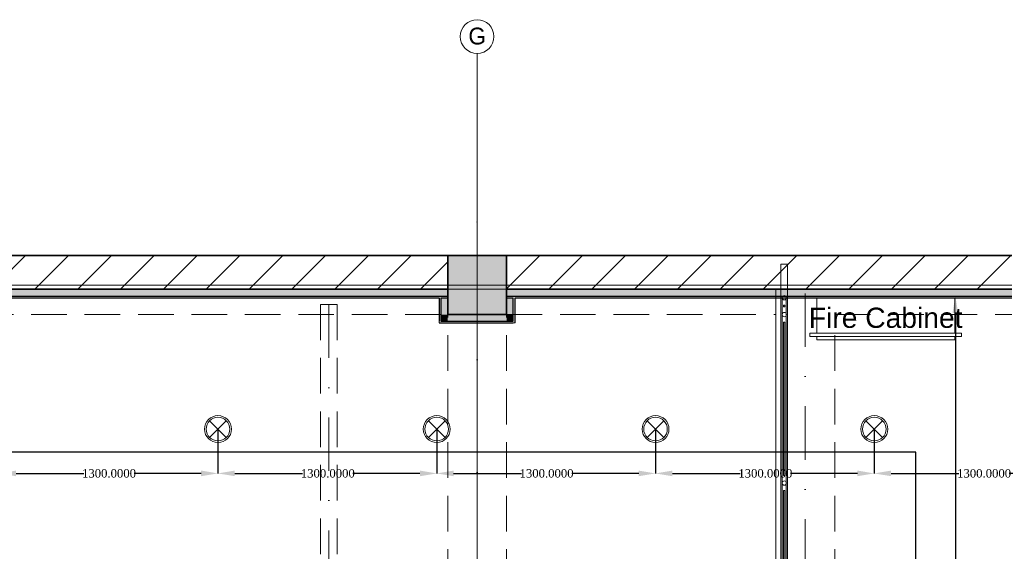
# Model space of a CAD drawing. Header units: millimetres. Extents: x 0 to 88385, y 0 to 41127.
# Tile 169 of 244: x 70513 to 76364, y 37483 to 40638. Entities that reach past the tile are written whole.
import ezdxf
from ezdxf.enums import TextEntityAlignment as Align

# ---------------------------------------------------------------- set-up
doc = ezdxf.new("R2010")
doc.units = ezdxf.units.MM
doc.header["$MEASUREMENT"] = 0
doc.linetypes.add('Dot & Dashed', pattern=[670.277762, 317.5, -176.388889, 0, -176.388874])
doc.linetypes.add('Hidden', pattern=[317.5, 211.666667, -105.833333])
for name, color, linetype in [('- ავარიული განათება', 7, 'Continuous'), ('- განათება', 7, 'Continuous'), ('New_Interior - Stair & Railing', 7, 'Continuous'), ('New_Structural - Bearing', 7, 'Continuous'), ('Structural - Bearing', 7, 'Continuous'), ('Structural - Grid', 7, 'Continuous')]:
    doc.layers.add(name, color=color, linetype=linetype)
for name, color, linetype, lineweight in [('Interior - Furniture _Pen_No__20', 1, 'Continuous', 0), ('New_Structural - Bearing_Pen_No__1', 7, 'Continuous', 13), ('Structural - Bearing_Pen_No__1', 7, 'Continuous', 13), ('Structural - Bearing_Pen_No__20', 1, 'Continuous', 0), ('Structural - Bearing_Pen_No__27', 7, 'Continuous', 35)]:
    doc.layers.add(name, color=color, linetype=linetype, lineweight=lineweight)
for name, color, linetype, lineweight, true_color in [('New_Interior - Lamp_Pen_No__77', 7, 'Continuous', 20, 0xffeb28), ('New_Interior - Stair & Railing_Pen_No__102', 7, 'Continuous', 13, 0xcccccc), ('New_Structural - Bearing_Pen_No__102', 7, 'Continuous', 13, 0xcccccc), ('New_Structural - Bearing_Pen_No__255', 7, 'Continuous', 13, 0xe8e8e8), ('New_Structural - Bearing_Pen_No__5', 7, 'Continuous', 25, 0x40a5ff), ('New_Structural - Bearing_Pen_No__57', 7, 'Continuous', 25, 0xdcd214), ('Structural - Bearing_Pen_No__161', 7, 'Continuous', 13, 0x6a6a6a), ('Structural - Bearing_Pen_No__28', 7, 'Continuous', 35, 0xa80f02), ('Structural - Bearing_Pen_No__81', 7, 'Continuous', 20, 0x6a6a6a), ('Structural - Grid_Pen_No__81', 7, 'Continuous', 20, 0x6a6a6a)]:
    doc.layers.add(name, color=color, linetype=linetype, lineweight=lineweight, true_color=true_color)
doc.styles.add('GENERATED_STYLE_1', font='arial.ttf')
doc.styles.add('GENERATED_STYLE_2', font='txt')
doc.styles.get("Standard").update_dxf_attribs({"font": 'sylfaen.ttf'})
doc.dimstyles.get("Standard").update_dxf_attribs({"dimtxt": 0.18, "dimasz": 0.18, "dimexe": 0.18, "dimexo": 0.0625, "dimgap": 0.09, "dimtad": 0, "dimtih": 1, "dimtoh": 1, "dimdec": 4, "dimzin": 0, "dimdsep": 46, "dimtxsty": 'Standard', "dimcen": 0.09, "dimadec": 0, "dimazin": 0, "dimtfac": 1, "dimtdec": 4, "dimtofl": 0, "dimtmove": 0, "dimatfit": 3, "dimfxl": 1, "dimtolj": 1, "dimtzin": 0, "dimarcsym": 0})
pattern_1 = [(45, (0, 0), (-127.2792, 127.2792), [])]

# ---------------------------------------------------------------- blocks, each defined once
blk = doc.blocks.new('Slab_1', base_point=(2744.3, 12903.1))
at = {"layer": 'Structural - Bearing_Pen_No__1', "color": 7, "linetype": 'Continuous', "lineweight": 13, "flags": 128}
for points in [[(2744.3, 12903.1), (2744.3, 39238), (-9233.8, 39238), (-16833.8, 39238), (-23183.8, 39238), (-23183.8, 32838), (-47183.8, 32838), (-47183.8, 12903.1)], [(-9233.8, 39038), (-9233.8, 32888), (-16833.8, 32888), (-16833.8, 39038)]]:
    blk.add_lwpolyline(points, close=True, dxfattribs=at)
blk = doc.blocks.new('Wall_3', base_point=(1166.2, 39238))
at = {"layer": 'Structural - Bearing', "linetype": 'Continuous', "lineweight": 0, "true_color": 0x000000}
h = blk.add_hatch(dxfattribs=at)
h.set_pattern_fill('MASONRY_BLOCK', color=18, style=0, pattern_type=2)
h.set_pattern_definition(pattern_1)
h.paths.add_polyline_path([(-16833.8, 39238), (-16833.8, 39038), (-11183.8, 39038), (-11183.8, 39238)])
h = blk.add_hatch(dxfattribs=at)
h.set_pattern_fill('MASONRY_BLOCK', color=18, style=0, pattern_type=2)
h.set_pattern_definition(pattern_1)
h.paths.add_polyline_path([(-10833.8, 39238), (-10833.8, 39038), (-5183.8, 39038), (-5183.8, 39238)])
at = {"layer": 'Structural - Bearing_Pen_No__27', "color": 7, "linetype": 'Continuous', "lineweight": 35, "flags": 128}
for points in [[(-11183.8, 39238), (-16833.8, 39238)], [(-5183.8, 39238), (-10833.8, 39238)], [(-16833.8, 39038), (-11183.8, 39038)], [(-10833.8, 39038), (-5183.8, 39038)]]:
    blk.add_lwpolyline(points, dxfattribs=at)
blk = doc.blocks.new('Wall_186', base_point=(816.2, 39038))
at = {"layer": 'New_Structural - Bearing_Pen_No__57', "linetype": 'Continuous', "lineweight": 25, "true_color": 0xdcd214}
for points in [[(-16833.8, 38998), (-11183.8, 38998), (-11183.8, 39038), (-16833.8, 39038)], [(-10833.8, 38998), (-6782.1, 38998), (-6782.1, 39038), (-10833.8, 39038)]]:
    blk.add_hatch(color=52, dxfattribs=at).paths.add_polyline_path(points)
at = {"layer": 'New_Structural - Bearing_Pen_No__5', "color": 161, "linetype": 'Continuous', "lineweight": 25, "true_color": 0x40a5ff}
for p, q in [((-16833.8, 38998), (-11183.8, 38998)), ((-10833.8, 38998), (-6782.1, 38998))]:
    blk.add_line(p, q, dxfattribs=at)
at = {"layer": 'New_Structural - Bearing_Pen_No__5', "color": 161, "linetype": 'Continuous', "lineweight": 25, "true_color": 0x40a5ff, "flags": 128}
for points in [[(-11183.8, 39038), (-16833.8, 39038)], [(-6782.1, 39038), (-10833.8, 39038)], [(-16783.8, 38988), (-11233.8, 38988)], [(-11223.8, 38988), (-11183.8, 38988)], [(-10833.8, 38988), (-10793.8, 38988)], [(-10783.8, 38988), (-6782.1, 38988)]]:
    blk.add_lwpolyline(points, dxfattribs=at)
blk = doc.blocks.new('Wall_187', base_point=(-10833.8, 39038))
at = {"layer": 'New_Structural - Bearing_Pen_No__255', "linetype": 'Continuous', "lineweight": 13, "true_color": 0xe8e8e8}
for points in [[(-10793.8, 38888), (-10793.8, 38988), (-10833.8, 38988), (-10833.8, 38888)], [(-10833.8, 38888), (-10833.8, 38848), (-10793.8, 38848)], [(-10793.8, 38888), (-10833.8, 38888), (-10793.8, 38848)]]:
    blk.add_hatch(color=254, dxfattribs=at).paths.add_polyline_path(points)
at = {"layer": 'New_Structural - Bearing_Pen_No__1', "color": 7, "linetype": 'Continuous', "lineweight": 13, "flags": 128}
for points in [[(-10833.8, 38988), (-10793.8, 38988)], [(-10783.8, 38838), (-10793.8, 38838)]]:
    blk.add_lwpolyline(points, dxfattribs=at)
at = {"layer": 'New_Structural - Bearing_Pen_No__5', "color": 161, "linetype": 'Continuous', "lineweight": 25, "true_color": 0x40a5ff}
for p, q in [((-10793.8, 38888), (-10793.8, 38988)), ((-10793.8, 38848), (-10793.8, 38888)), ((-10833.8, 38848), (-10793.8, 38848))]:
    blk.add_line(p, q, dxfattribs=at)
at = {"layer": 'New_Structural - Bearing_Pen_No__5', "color": 161, "linetype": 'Continuous', "lineweight": 25, "true_color": 0x40a5ff, "flags": 128}
blk.add_lwpolyline([(-10783.8, 38838), (-10783.8, 38988)], dxfattribs=at)
blk = doc.blocks.new('Wall_188', base_point=(-10833.8, 38888))
at = {"layer": 'New_Structural - Bearing_Pen_No__255', "linetype": 'Continuous', "lineweight": 13, "true_color": 0xe8e8e8}
for points in [[(-11183.8, 38888), (-11223.8, 38888), (-11223.8, 38848)], [(-11183.8, 38888), (-11223.8, 38848), (-11183.8, 38848)], [(-11183.8, 38848), (-10833.8, 38848), (-10833.8, 38888), (-11183.8, 38888)]]:
    blk.add_hatch(color=254, dxfattribs=at).paths.add_polyline_path(points)
at = {"layer": 'New_Structural - Bearing_Pen_No__1', "color": 7, "linetype": 'Continuous', "lineweight": 13, "flags": 128}
blk.add_lwpolyline([(-11233.8, 38838), (-11233.8, 38848)], dxfattribs=at)
at = {"layer": 'New_Structural - Bearing_Pen_No__5', "color": 161, "linetype": 'Continuous', "lineweight": 25, "true_color": 0x40a5ff}
for p, q in [((-11223.8, 38888), (-11223.8, 38848)), ((-11223.8, 38848), (-11183.8, 38848)), ((-11183.8, 38848), (-10833.8, 38848)), ((-10833.8, 38848), (-10793.8, 38848))]:
    blk.add_line(p, q, dxfattribs=at)
at = {"layer": 'New_Structural - Bearing_Pen_No__5', "color": 161, "linetype": 'Continuous', "lineweight": 25, "true_color": 0x40a5ff, "flags": 128}
blk.add_lwpolyline([(-11233.8, 38838), (-10793.8, 38838)], dxfattribs=at)
blk = doc.blocks.new('Wall_189', base_point=(-11183.8, 38888))
at = {"layer": 'New_Structural - Bearing_Pen_No__255', "linetype": 'Continuous', "lineweight": 13, "true_color": 0xe8e8e8}
blk.add_hatch(color=254, dxfattribs=at).paths.add_polyline_path([(-11183.8, 38888), (-11183.8, 38988), (-11223.8, 38988), (-11223.8, 38888)])
at = {"layer": 'New_Structural - Bearing_Pen_No__1', "color": 7, "linetype": 'Continuous', "lineweight": 13, "flags": 128}
blk.add_lwpolyline([(-11183.8, 38988), (-11223.8, 38988)], dxfattribs=at)
at = {"layer": 'New_Structural - Bearing_Pen_No__5', "color": 161, "linetype": 'Continuous', "lineweight": 25, "true_color": 0x40a5ff}
for p, q in [((-11223.8, 38988), (-11223.8, 38888)), ((-11223.8, 38888), (-11223.8, 38848))]:
    blk.add_line(p, q, dxfattribs=at)
at = {"layer": 'New_Structural - Bearing_Pen_No__5', "color": 161, "linetype": 'Continuous', "lineweight": 25, "true_color": 0x40a5ff, "flags": 128}
blk.add_lwpolyline([(-11233.8, 38988), (-11233.8, 38848)], dxfattribs=at)
blk = doc.blocks.new('Column_40', base_point=(-11008.8, 39063))
at = {"layer": 'Structural - Bearing_Pen_No__161', "linetype": 'Continuous', "lineweight": 0, "true_color": 0x6a6a6a}
blk.add_hatch(color=251, dxfattribs=at).paths.add_polyline_path([(-10833.8, 38888), (-10833.8, 39238), (-11183.8, 39238), (-11183.8, 38888)])
at = {"layer": 'Structural - Bearing_Pen_No__20', "color": 1, "linetype": 'Continuous', "lineweight": 0}
for p, q in [((-11008.8, 39143), (-11008.8, 39318)), ((-11088.8, 39063), (-11263.8, 39063)), ((-10928.8, 39063), (-10753.8, 39063)), ((-11008.8, 38983), (-11008.8, 38808))]:
    blk.add_line(p, q, dxfattribs=at)
blk.add_point((-11008.8, 39063), dxfattribs=at)
at = {"layer": 'Structural - Bearing_Pen_No__28', "color": 14, "linetype": 'Continuous', "lineweight": 35, "true_color": 0xa80f02, "flags": 128}
blk.add_lwpolyline([(-10833.8, 38888), (-10833.8, 39238), (-11183.8, 39238), (-11183.8, 38888)], close=True, dxfattribs=at)
blk = doc.blocks.new('Railing_4')
at = {"layer": 'New_Interior - Stair & Railing_Pen_No__102', "color": 254, "linetype": 'Continuous', "lineweight": 13, "true_color": 0xcccccc}
for p, q in [((-9163.8, 39188), (-9203.8, 39188)), ((-9203.8, 39188), (-9203.8, 38988)), ((-9163.8, 38988), (-9163.8, 39188)), ((-9203.8, 38988), (-9203.8, 32888)), ((-9163.8, 32888), (-9163.8, 38988)), ((-9203.8, 32888), (-9203.8, 32688)), ((-9163.8, 32688), (-9163.8, 32888)), ((-9203.8, 32688), (-9163.8, 32688))]:
    blk.add_line(p, q, dxfattribs=at)
at = {"layer": 'New_Interior - Stair & Railing_Pen_No__102', "color": 254, "linetype": 'Continuous', "lineweight": 13, "true_color": 0xcccccc, "flags": 128}
for points in [[(-9170.8, 38988, 1), (-9196.8, 38988, 1)], [(-9170.8, 38888, 1), (-9196.8, 38888, 1)], [(-9170.8, 37888, 1), (-9196.8, 37888, 1)], [(-9170.8, 36888, 1), (-9196.8, 36888, 1)], [(-9170.8, 35888, 1), (-9196.8, 35888, 1)], [(-9170.8, 34888, 1), (-9196.8, 34888, 1)], [(-9170.8, 33888, 1), (-9196.8, 33888, 1)], [(-9170.8, 32888, 1), (-9196.8, 32888, 1)]]:
    blk.add_lwpolyline(points, format="xyb", close=True, dxfattribs=at)
for points in [[(-9195.8, 32888), (-9171.8, 32888), (-9171.8, 38988), (-9195.8, 38988)], [(-9187.8, 38933), (-9179.8, 38933), (-9179.8, 38943), (-9187.8, 38943)], [(-9187.8, 37933), (-9179.8, 37933), (-9179.8, 38843), (-9187.8, 38843)], [(-9187.8, 36933), (-9179.8, 36933), (-9179.8, 37843), (-9187.8, 37843)], [(-9187.8, 35933), (-9179.8, 35933), (-9179.8, 36843), (-9187.8, 36843)], [(-9187.8, 34933), (-9179.8, 34933), (-9179.8, 35843), (-9187.8, 35843)], [(-9187.8, 33933), (-9179.8, 33933), (-9179.8, 34843), (-9187.8, 34843)], [(-9187.8, 32933), (-9179.8, 32933), (-9179.8, 33843), (-9187.8, 33843)]]:
    blk.add_lwpolyline(points, close=True, dxfattribs=at)
blk = doc.blocks.new('Fire Hose Cabinet')
at = {"layer": 'Interior - Furniture _Pen_No__20', "color": 1, "linetype": 'Continuous', "lineweight": 0}
for p, q in [((860, 250), (40, 250)), ((40, 250), (40, 40)), ((860, 40), (860, 250)), ((900, 40), (0, 40)), ((0, 40), (0, 20)), ((0, 20), (900, 20)), ((40, 40), (860, 40)), ((860, 20), (40, 20)), ((40, 20), (40, 0)), ((40, 0), (860, 0)), ((860, 0), (860, 20)), ((900, 20), (900, 40))]:
    blk.add_line(p, q, dxfattribs=at)
at = {"layer": 'Interior - Furniture _Pen_No__20', "color": 1, "linetype": 'Continuous', "lineweight": 0, "style": 'GENERATED_STYLE_1'}
blk.add_attdef('txt', text='', height=120, dxfattribs=at).set_placement((450, 130.9), align=Align.MIDDLE_CENTER)
blk = doc.blocks.new('Standard grid marker')
at = {"layer": 'Structural - Grid_Pen_No__81', "color": 251, "linetype": 'Continuous', "lineweight": 20, "true_color": 0x6a6a6a}
blk.add_line((1000, 0), (51328.1, 0), dxfattribs=at)
at = {"layer": 'Structural - Grid_Pen_No__81', "color": 251, "lineweight": 20, "true_color": 0x6a6a6a, "style": 'GENERATED_STYLE_2'}
for tag, p in [('AC_MarkerText_1_0', (-100, -144)), ('AC_MarkerText_1_1', (52428.1, -144))]:
    blk.add_attdef(tag, text='', height=100, rotation=180, dxfattribs=at).set_placement(p, align=Align.TOP_CENTER)
blk = doc.blocks.new('Standard grid marker_2')
at = {"layer": 'Structural - Grid_Pen_No__81', "color": 251, "linetype": 'Continuous', "lineweight": 20, "true_color": 0x6a6a6a}
for p, q in [((1000, 0), (27734.9, 0)), ((27734.9, 0), (28734.9, 0))]:
    blk.add_line(p, q, dxfattribs=at)
blk.add_circle((28834.9, 0), 100, dxfattribs=at)
blk.add_point((27734.9, 0), dxfattribs=at)
blk.add_point((27734.9, 0), dxfattribs=at)
at = {"layer": 'Structural - Grid_Pen_No__81', "color": 251, "lineweight": 20, "true_color": 0x6a6a6a, "style": 'GENERATED_STYLE_2'}
for tag, p in [('AC_MarkerText_1_0', (-1.5, -46.7)), ('AC_MarkerText_1_1', (28933.4, -46.7))]:
    blk.add_attdef(tag, text='', height=100, rotation=270, dxfattribs=at).set_placement(p, align=Align.TOP_CENTER)
blk = doc.blocks.new('Beam_3', base_point=(-11008.8, 14663))
at = {"layer": 'Structural - Bearing_Pen_No__81', "color": 251, "linetype": 'Dot & Dashed', "lineweight": 20, "true_color": 0x6a6a6a}
blk.add_line((-11008.8, 14663), (-11008.8, 39096.2), dxfattribs=at)
at = {"layer": 'Structural - Bearing_Pen_No__81', "color": 251, "linetype": 'Hidden', "lineweight": 20, "true_color": 0x6a6a6a}
for p, q in [((-11183.8, 32838), (-11183.8, 38888)), ((-10833.8, 32838), (-10833.8, 38888))]:
    blk.add_line(p, q, dxfattribs=at)
blk = doc.blocks.new('Beam_14', base_point=(-23008.8, 39063))
at = {"layer": 'Structural - Bearing_Pen_No__81', "color": 251, "linetype": 'Hidden', "lineweight": 20, "true_color": 0x6a6a6a}
for p, q in [((-23008.8, 39238), (991.2, 39238)), ((-16833.8, 38888), (-11183.8, 38888)), ((-10833.8, 38888), (-9233.8, 38888)), ((-8883.8, 38888), (-5183.8, 38888))]:
    blk.add_line(p, q, dxfattribs=at)
at = {"layer": 'Structural - Bearing_Pen_No__81', "color": 251, "linetype": 'Dot & Dashed', "lineweight": 20, "true_color": 0x6a6a6a}
blk.add_line((-23008.8, 39063), (991.2, 39063), dxfattribs=at)
blk = doc.blocks.new('Beam_15', base_point=(-9058.8, 32663))
at = {"layer": 'Structural - Bearing_Pen_No__81', "color": 251, "linetype": 'Dot & Dashed', "lineweight": 20, "true_color": 0x6a6a6a}
blk.add_line((-9058.8, 32663), (-9058.8, 39096.2), dxfattribs=at)
at = {"layer": 'Structural - Bearing_Pen_No__81', "color": 251, "linetype": 'Hidden', "lineweight": 20, "true_color": 0x6a6a6a}
for p, q in [((-9233.8, 32838), (-9233.8, 38888)), ((-8883.8, 32838), (-8883.8, 38888))]:
    blk.add_line(p, q, dxfattribs=at)
blk = doc.blocks.new('Beam_16', base_point=(-11889.8, 38947.8))
at = {"layer": 'New_Structural - Bearing_Pen_No__102', "color": 254, "linetype": 'Hidden', "lineweight": 13, "true_color": 0xcccccc}
for p, q in [((-11939.8, 38947.8), (-11939.8, 32797.8)), ((-11939.8, 38947.8), (-11839.8, 38947.8)), ((-11839.8, 38947.8), (-11839.8, 32797.8)), ((-11939.8, 32797.8), (-11839.8, 32797.8))]:
    blk.add_line(p, q, dxfattribs=at)
at = {"layer": 'New_Structural - Bearing_Pen_No__102', "color": 254, "linetype": 'Dot & Dashed', "lineweight": 13, "true_color": 0xcccccc}
blk.add_line((-11889.8, 38947.8), (-11889.8, 32797.8), dxfattribs=at)
blk = doc.blocks.new('Recessed Spot')
at = {"layer": 'New_Interior - Lamp_Pen_No__77', "color": 2, "linetype": 'Continuous', "lineweight": 20, "true_color": 0xffeb28}
for q in [(-49.5, 49.5), (-49.5, -49.5), (49.5, 49.5), (49.5, -49.5)]:
    blk.add_line((0, 0), q, dxfattribs=at)
at = {"layer": 'New_Interior - Lamp_Pen_No__77', "color": 2, "linetype": 'Continuous', "lineweight": 20, "true_color": 0xffeb28, "flags": 128}
blk.add_lwpolyline([(80, 0, 1), (-80, 0, 1)], format="xyb", close=True, dxfattribs=at)
at = {"layer": 'New_Interior - Lamp_Pen_No__77', "color": 2, "linetype": 'Continuous', "lineweight": 20, "true_color": 0xffeb28}
blk.add_circle((0, 0), 70, dxfattribs=at)
blk = doc.blocks.new('*D1238')
at = {"layer": '- განათება', "color": 0, "lineweight": -2, "transparency": 16777216}
for p, q in [((70391.5, 38207.9), (70391.5, 37944.8)), ((71691.5, 38207.9), (71691.5, 37944.8)), ((70491.5, 37945), (70894.4, 37945)), ((71591.5, 37945), (71193.6, 37945))]:
    blk.add_line(p, q, dxfattribs=at)
at = {"layer": '- განათება', "color": 0, "transparency": 16777216}
for points in [[(70491.5, 37961.7), (70491.5, 37928.4), (70391.5, 37945)], [(71591.5, 37961.7), (71591.5, 37928.4), (71691.5, 37945)]]:
    blk.add_solid(points, dxfattribs=at)
at = {"layer": 'Defpoints', "color": 0, "transparency": 16777216}
for p in [(70391.5, 38208), (71691.5, 38208), (70391.5, 37945)]:
    blk.add_point(p, dxfattribs=at)
at = {"layer": '- განათება', "color": 0, "transparency": 16777216, "insert": (71044, 37945), "char_height": 50, "attachment_point": 5}
blk.add_mtext('\\A1;{\\fSylfaen|b0|i0|c0|p18;1300.0000}', dxfattribs=at)
blk = doc.blocks.new('*D1239')
at = {"layer": '- განათება', "color": 0, "lineweight": -2, "transparency": 16777216}
for p, q in [((71691.5, 38207.9), (71691.5, 37944.8)), ((72991.5, 38207.9), (72991.5, 37944.8)), ((71791.5, 37945), (72194.4, 37945)), ((72891.5, 37945), (72493.6, 37945))]:
    blk.add_line(p, q, dxfattribs=at)
at = {"layer": '- განათება', "color": 0, "transparency": 16777216}
for points in [[(71791.5, 37961.7), (71791.5, 37928.4), (71691.5, 37945)], [(72891.5, 37961.7), (72891.5, 37928.4), (72991.5, 37945)]]:
    blk.add_solid(points, dxfattribs=at)
at = {"layer": 'Defpoints', "color": 0, "transparency": 16777216}
for p in [(71691.5, 38208), (72991.5, 38208), (71691.5, 37945)]:
    blk.add_point(p, dxfattribs=at)
at = {"layer": '- განათება', "color": 0, "transparency": 16777216, "insert": (72344, 37945), "char_height": 50, "attachment_point": 5}
blk.add_mtext('\\A1;{\\fSylfaen|b0|i0|c0|p18;1300.0000}', dxfattribs=at)
blk = doc.blocks.new('*D1240')
at = {"layer": '- განათება', "color": 0, "lineweight": -2, "transparency": 16777216}
for p, q in [((72991.5, 38207.9), (72991.5, 37944.8)), ((74291.5, 38207.9), (74291.5, 37944.8)), ((73091.5, 37945), (73494.4, 37945)), ((74191.5, 37945), (73793.6, 37945))]:
    blk.add_line(p, q, dxfattribs=at)
at = {"layer": '- განათება', "color": 0, "transparency": 16777216}
for points in [[(73091.5, 37961.7), (73091.5, 37928.4), (72991.5, 37945)], [(74191.5, 37961.7), (74191.5, 37928.4), (74291.5, 37945)]]:
    blk.add_solid(points, dxfattribs=at)
at = {"layer": 'Defpoints', "color": 0, "transparency": 16777216}
for p in [(72991.5, 38208), (74291.5, 38208), (72991.5, 37945)]:
    blk.add_point(p, dxfattribs=at)
at = {"layer": '- განათება', "color": 0, "transparency": 16777216, "insert": (73644, 37945), "char_height": 50, "attachment_point": 5}
blk.add_mtext('\\A1;{\\fSylfaen|b0|i0|c0|p18;1300.0000}', dxfattribs=at)
blk = doc.blocks.new('*D1241')
at = {"layer": '- განათება', "color": 0, "lineweight": -2, "transparency": 16777216}
for p, q in [((74291.5, 38207.9), (74291.5, 37944.8)), ((75591.5, 38207.9), (75591.5, 37944.8)), ((74391.5, 37945), (74794.4, 37945)), ((75491.5, 37945), (75093.6, 37945))]:
    blk.add_line(p, q, dxfattribs=at)
at = {"layer": '- განათება', "color": 0, "transparency": 16777216}
for points in [[(74391.5, 37961.7), (74391.5, 37928.4), (74291.5, 37945)], [(75491.5, 37961.7), (75491.5, 37928.4), (75591.5, 37945)]]:
    blk.add_solid(points, dxfattribs=at)
at = {"layer": 'Defpoints', "color": 0, "transparency": 16777216}
for p in [(74291.5, 38208), (75591.5, 38208), (74291.5, 37945)]:
    blk.add_point(p, dxfattribs=at)
at = {"layer": '- განათება', "color": 0, "transparency": 16777216, "insert": (74944, 37945), "char_height": 50, "attachment_point": 5}
blk.add_mtext('\\A1;{\\fSylfaen|b0|i0|c0|p18;1300.0000}', dxfattribs=at)
blk = doc.blocks.new('*D1242')
at = {"layer": '- განათება', "color": 0, "lineweight": -2, "transparency": 16777216}
for p, q in [((75591.5, 38207.9), (75591.5, 37944.8)), ((76891.5, 38207.9), (76891.5, 37944.8)), ((75691.5, 37945), (76094.4, 37945)), ((76791.5, 37945), (76393.6, 37945))]:
    blk.add_line(p, q, dxfattribs=at)
at = {"layer": '- განათება', "color": 0, "transparency": 16777216}
for points in [[(75691.5, 37961.7), (75691.5, 37928.4), (75591.5, 37945)], [(76791.5, 37961.7), (76791.5, 37928.4), (76891.5, 37945)]]:
    blk.add_solid(points, dxfattribs=at)
at = {"layer": 'Defpoints', "color": 0, "transparency": 16777216}
for p in [(75591.5, 38208), (76891.5, 38208), (75591.5, 37945)]:
    blk.add_point(p, dxfattribs=at)
at = {"layer": '- განათება', "color": 0, "transparency": 16777216, "insert": (76244, 37945), "char_height": 50, "attachment_point": 5}
blk.add_mtext('\\A1;{\\fSylfaen|b0|i0|c0|p18;1300.0000}', dxfattribs=at)
blk = doc.blocks.new('*D1406')
at = {"layer": '- ავარიული განათება', "color": 0, "lineweight": -2, "transparency": 16777216}
for p, q in [((75630.6, 38998), (76073.2, 38998)), ((76073, 38898), (76073, 37210.5)), ((76073, 35877.9), (76073, 37159.2)), ((75749.5, 35777.9), (76073.2, 35777.9))]:
    blk.add_line(p, q, dxfattribs=at)
at = {"layer": '- ავარიული განათება', "color": 0, "transparency": 16777216}
for points in [[(76056.4, 38898), (76089.7, 38898), (76073, 38998)], [(76056.4, 35877.9), (76089.7, 35877.9), (76073, 35777.9)]]:
    blk.add_solid(points, dxfattribs=at)
at = {"layer": 'Defpoints', "color": 0, "transparency": 16777216}
for p in [(75630.5, 38998), (76073, 38998), (75749.5, 35777.9)]:
    blk.add_point(p, dxfattribs=at)
at = {"layer": '- ავარიული განათება', "color": 0, "transparency": 16777216, "insert": (76073, 37184.9), "char_height": 50, "attachment_point": 5}
blk.add_mtext('\\A1;{\\fSylfaen|b0|i0|c0|p18;3220.1118}', dxfattribs=at)

msp = doc.modelspace()

# ---------------------------------------------------------------- linework, layer by layer
at = {"layer": '- ავარიული განათება', "color": 3}
msp.add_lwpolyline([(75838.07292, 35969.65036), (75838.07292, 38071.7633), (66428.4045, 38071.7633)], dxfattribs=at)

# ---------------------------------------------------------------- block references
at = {"layer": '- განათება', "color": 2, "linetype": 'Continuous', "lineweight": 20, "true_color": 0xffeb28, "zscale": 1000}
for p in [(71691.5059, 38207.98097), (72991.5059, 38207.98097), (74291.5059, 38207.98097), (75591.5059, 38207.98097)]:
    msp.add_blockref('Recessed Spot', p, dxfattribs=at)
at = {"layer": 'Interior - Furniture _Pen_No__20', "color": 1, "linetype": 'Continuous', "lineweight": 0, "zscale": 1000}
msp.add_blockref('Fire Hose Cabinet', (75209.04597, 38737.98097), dxfattribs=at).add_auto_attribs({'txt': 'Fire Cabinet'})
at = {"layer": 'New_Interior - Stair & Railing', "color": 7, "linetype": 'Continuous', "lineweight": 13}
msp.add_blockref('Railing_4', (84240.29391, 0), dxfattribs=at)
at = {"layer": 'New_Structural - Bearing', "color": 7, "lineweight": 35}
for name, p in [('Wall_186', (85056.5059, 39037.98097)), ('Wall_189', (73056.5059, 38887.98097)), ('Wall_187', (73406.5059, 39037.98097)), ('Wall_188', (73406.5059, 38887.98097))]:
    msp.add_blockref(name, p, dxfattribs=at)
at = {"layer": 'New_Structural - Bearing', "color": 254, "lineweight": 13, "true_color": 0xcccccc}
msp.add_blockref('Beam_16', (72350.50868, 38947.77277), dxfattribs=at)
at = {"layer": 'Structural - Bearing', "color": 14, "lineweight": 35, "true_color": 0xa80f02}
msp.add_blockref('Column_40', (73231.5059, 39062.98097), dxfattribs=at)
at = {"layer": 'Structural - Bearing', "color": 7, "linetype": 'Continuous', "lineweight": 13}
msp.add_blockref('Slab_1', (86984.57817, 12903.05519), dxfattribs=at)
at = {"layer": 'Structural - Bearing', "color": 251, "lineweight": 20, "true_color": 0x6a6a6a}
for name, p in [('Beam_14', (61231.5059, 39062.98097)), ('Beam_3', (73231.5059, 14662.98097)), ('Beam_15', (75181.5059, 32662.98097))]:
    msp.add_blockref(name, p, dxfattribs=at)
at = {"layer": 'Structural - Bearing', "color": 7, "lineweight": 35}
msp.add_blockref('Wall_3', (85406.5059, 39237.98097), dxfattribs=at)
at = {"layer": 'Structural - Grid', "color": 8, "linetype": 'Continuous', "lineweight": 15}
ref = msp.add_blockref('Standard grid marker_2', (73231.5059, 11703.05519), dxfattribs=dict(at, zscale=1000, rotation=90))
ref.add_attrib('AC_MarkerText_1_1', 'G', dxfattribs={"layer": 'Structural - Grid_Pen_No__81', "color": 251, "lineweight": 20, "true_color": 0x6a6a6a, "height": 100, "rotation": 360, "style": 'GENERATED_STYLE_2'}).set_placement((73231.5059, 40591.10823), align=Align.TOP_CENTER)
at = {"layer": 'Structural - Grid', "color": 8, "linetype": 'Continuous', "lineweight": 15, "zscale": 1000, "rotation": 180}
msp.add_blockref('Standard grid marker', (88184.57817, 39062.98097), dxfattribs=at)

# ---------------------------------------------------------------- dimensions: what is measured, and where the dimension line sits
at = {"layer": '- ავარიული განათება', "color": 1}
dim = msp.add_linear_dim(base=(76073.02347, 38997.98102), p1=(75749.45273, 35777.86925), p2=(75630.5, 38997.98102), angle=90, text='{\\fSylfaen|b0|i0|c0|p18;<>}', dimstyle='Standard', override={"dimtxt": 50, "dimasz": 100}, dxfattribs=at)
dim.commit()
dim.dimension.update_dxf_attribs({"geometry": '*D1406', "text_midpoint": (76073.02347, 37184.88828), "dimtype": 160})
at = {"layer": '- განათება', "color": 1}
for base, p1, p2, picture, middle in [((70391.5059, 37945.01903), (71691.5059, 38207.98097), (70391.5059, 38207.98097), '*D1238', (71044, 37945.01903)), ((71691.5059, 37945.01903), (72991.5059, 38207.98097), (71691.5059, 38207.98097), '*D1239', (72344, 37945.01903)), ((72991.5059, 37945.01903), (74291.5059, 38207.98097), (72991.5059, 38207.98097), '*D1240', (73644, 37945.01903)), ((74291.5059, 37945.01903), (75591.5059, 38207.98097), (74291.5059, 38207.98097), '*D1241', (74944, 37945.01903)), ((75591.5059, 37945.01903), (76891.5059, 38207.98097), (75591.5059, 38207.98097), '*D1242', (76244, 37945.01903))]:
    dim = msp.add_linear_dim(base=base, p1=p1, p2=p2, angle=180, text='{\\fSylfaen|b0|i0|c0|p18;<>}', dimstyle='Standard', override={"dimtxt": 50, "dimasz": 100}, dxfattribs=at)
    dim.commit()
    dim.dimension.update_dxf_attribs({"geometry": picture, "text_midpoint": middle, "dimtype": 160})

doc.saveas('drawing.dxf')
